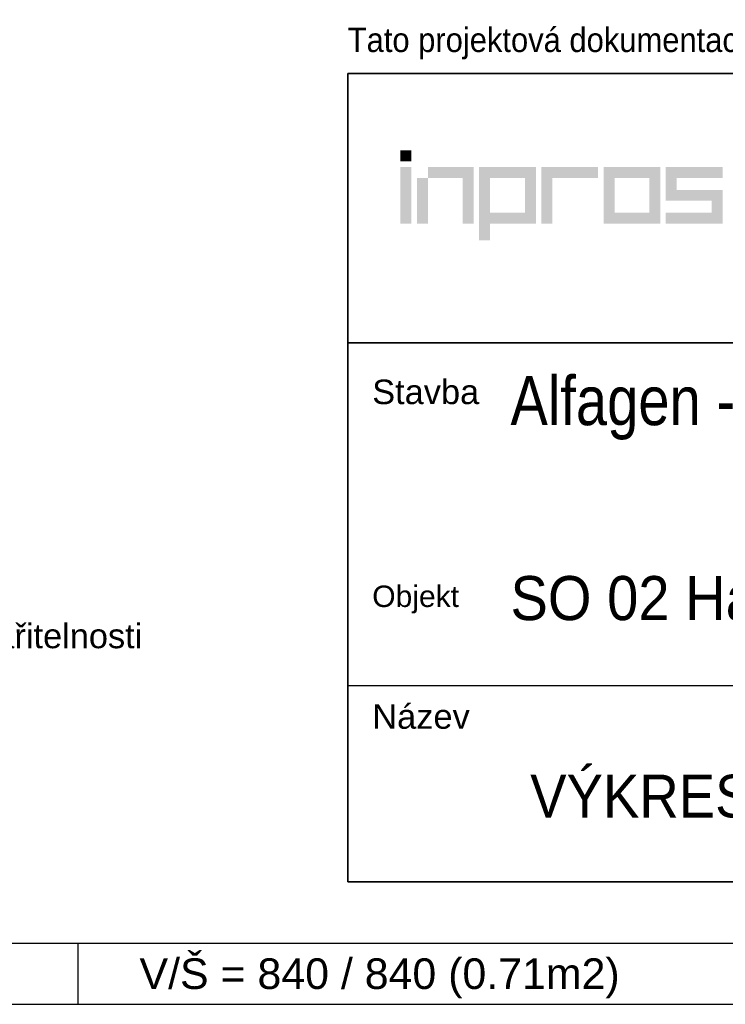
# Model space of a CAD drawing. Header units: millimetres. Extents: x 0 to 78750, y 0 to 63000.
# Tile 11 of 23: x 46891 to 51212, y 0 to 6030. Entities that reach past the tile are written whole.
import ezdxf
from ezdxf.enums import TextEntityAlignment as Align

# ---------------------------------------------------------------- set-up
doc = ezdxf.new("R2010")
doc.units = ezdxf.units.MM
doc.header["$LTSCALE"] = 1000
doc.linetypes.add('Carkovana', pattern=[0.21, 0.15, -0.06])
doc.layers.add('AM_Testi', color=2, linetype='Continuous', lineweight=35)
doc.layers.add('Stěna', color=7, linetype='Continuous', lineweight=35)
doc.layers.add('Standard', color=7, linetype='Continuous')
doc.layers.add('Text obecně', color=7, linetype='Continuous')
doc.styles.add('ARIAL', font='arial.ttf')
doc.styles.add('Bahnschrift SemiLight Condensed', font='txt')

msp = doc.modelspace()

# ---------------------------------------------------------------- hatches: boundary and pattern name
at = {"layer": 'Standard', "linetype": 'Carkovana', "lineweight": 25, "true_color": 0x73a6d5, "transparency": 33554687}
msp.add_hatch(color=143, dxfattribs=at).paths.add_polyline_path([(49289.8, 5228.5), (49222.6, 5228.5), (49222.6, 5161.3), (49289.8, 5161.3)])
at = {"layer": 'Standard', "linetype": 'Carkovana', "lineweight": 25, "transparency": 33554687}
for points in [[(49289.8, 5127.7), (49222.6, 5127.7), (49222.6, 4780.2), (49289.8, 4780.2)], [(49670.9, 5127.7), (49390.7, 5127.7), (49390.7, 5060.4), (49603.7, 5060.4), (49603.7, 4780.2), (49670.9, 4780.2)], [(50433.2, 5127.7), (50085.7, 5127.7), (50085.7, 4780.2), (50153, 4780.2), (50153, 5060.4), (50433.2, 5060.4)], [(51195.4, 5127.7), (50847.9, 5127.7), (50847.9, 4920.3), (51128.1, 4920.3), (51128.1, 4847.4), (50847.9, 4847.4), (50847.9, 4780.2), (51195.4, 4780.2), (51195.4, 4987.6), (50915.2, 4987.6), (50915.2, 5060.4), (51195.4, 5060.4)], [(49390.7, 5060.4), (49323.5, 5060.4), (49323.5, 4780.2), (49390.7, 4780.2)]]:
    msp.add_hatch(color=7, dxfattribs=at).paths.add_polyline_path(points)
h = msp.add_hatch(color=7, dxfattribs=at)
h.paths.add_polyline_path([(50052.1, 5127.7), (49704.6, 5127.7), (49704.6, 4679.3), (49771.8, 4679.3), (49771.8, 4780.2), (50052.1, 4780.2)])
h.paths.add_polyline_path([(49984.8, 4847.4), (49771.8, 4847.4), (49771.8, 5060.4), (49984.8, 5060.4)], flags=16)
h = msp.add_hatch(color=7, dxfattribs=at)
h.paths.add_polyline_path([(50814.3, 5127.7), (50466.8, 5127.7), (50466.8, 4780.2), (50814.3, 4780.2)])
h.paths.add_polyline_path([(50747, 4847.4), (50534.1, 4847.4), (50534.1, 5060.4), (50747, 5060.4)], flags=16)

# ---------------------------------------------------------------- linework, layer by layer
at = {"layer": 'Standard', "color": 7, "linetype": 'Continuous', "lineweight": 35, "transparency": 33554687}
for p, q in [((48900, 750), (48900, 5700)), ((48900, 5700), (62250, 5700)), ((48900, 4050), (62250, 4050)), ((62250, 750), (48900, 750))]:
    msp.add_line(p, q, dxfattribs=at)
at = {"layer": 'Standard', "color": 7, "linetype": 'Continuous', "lineweight": -3, "transparency": 33554687}
msp.add_line((57091.6, 1950), (48900, 1950), dxfattribs=at)
at = {"layer": 'Stěna', "color": 7, "linetype": 'Continuous', "lineweight": -3, "transparency": 33554687}
msp.add_line((47250, 0), (47250, 375), dxfattribs=at)
msp.add_line((47250, 0), (47250, 375), dxfattribs=at)
for points in [[(0, 0), (63000, 0), (63000, 63000), (0, 63000), (0, 0)], [(0, 0), (78750, 0), (78750, 63000), (0, 63000), (0, 0)], [(375, 375), (62625, 375), (62625, 62625), (375, 62625), (375, 375)], [(375, 375), (78375, 375), (78375, 62625), (375, 62625), (375, 375)]]:
    msp.add_lwpolyline(points, close=True, dxfattribs=at)

# ---------------------------------------------------------------- texts
at = {"layer": 'AM_Testi', "color": 7, "transparency": 33554687, "style": 'ARIAL', "width": 1.00435}
msp.add_text('Svařovaná výztuž musí být z oceli se zaručenou svařitelnosti ', height=150, dxfattribs=at).set_placement((41985.6, 2180.6), (47700.6, 2180.6), align=Align.FIT)
at = {"layer": 'Standard', "color": 7, "linetype": 'Continuous', "lineweight": 5, "transparency": 33554687, "style": 'ARIAL'}
for s, height, width, p, p2 in [('Tato projektová dokumentace je majetkem firmy INPROS F-M s.r.o. a nesmí být kopírována ani dále publikována bez souhlasu vlastníka.', 148.575, 0.913044, (48900, 5831.5), (60392, 5831.5)), ('Stavba', 150, 1.004987, (49050, 3675.4), (49705, 3675.4)), ('Objekt', 131.25, 1.003966, (49050, 2433), (49581.6, 2433)), ('Název', 150, 1.006909, (49050, 1687.5), (49647.5, 1687.5))]:
    msp.add_text(s, height=height, dxfattribs=dict(at, width=width)).set_placement(p, p2, align=Align.FIT)
at = {"layer": 'Standard', "color": 7, "linetype": 'Continuous', "lineweight": 18, "transparency": 33554687, "style": 'Bahnschrift SemiLight Condensed'}
msp.add_text('Alfagen - Etapa II', height=300, dxfattribs=at).set_placement((49896.5, 3546.6))
at = {"layer": 'Standard', "color": 7, "linetype": 'Continuous', "lineweight": 18, "transparency": 33554687, "style": 'ARIAL', "width": 0.91191}
msp.add_text('SO 02 Hala TaO', height=270, dxfattribs=at).set_placement((49896.5, 2352.6), (52437, 2352.6), align=Align.FIT)
at = {"layer": 'Stěna', "color": 7, "linetype": 'Continuous', "lineweight": -3, "transparency": 33554687, "style": 'ARIAL', "width": 1.003156}
msp.add_text('V/Š = 840 / 840 (0.71m2)', height=187.5, dxfattribs=at).set_placement((47625, 93.8), (50565.6, 93.8), align=Align.FIT)
at = {"layer": 'Text obecně', "color": 7, "linetype": 'Continuous', "lineweight": 18, "transparency": 33554687, "style": 'ARIAL', "width": 0.911749}
msp.add_text('VÝKRES TVARU - OSY 23-26', height=262.5, dxfattribs=at).set_placement((50017.3, 1143.8), (54547.5, 1143.8), align=Align.FIT)

doc.saveas('drawing.dxf')
